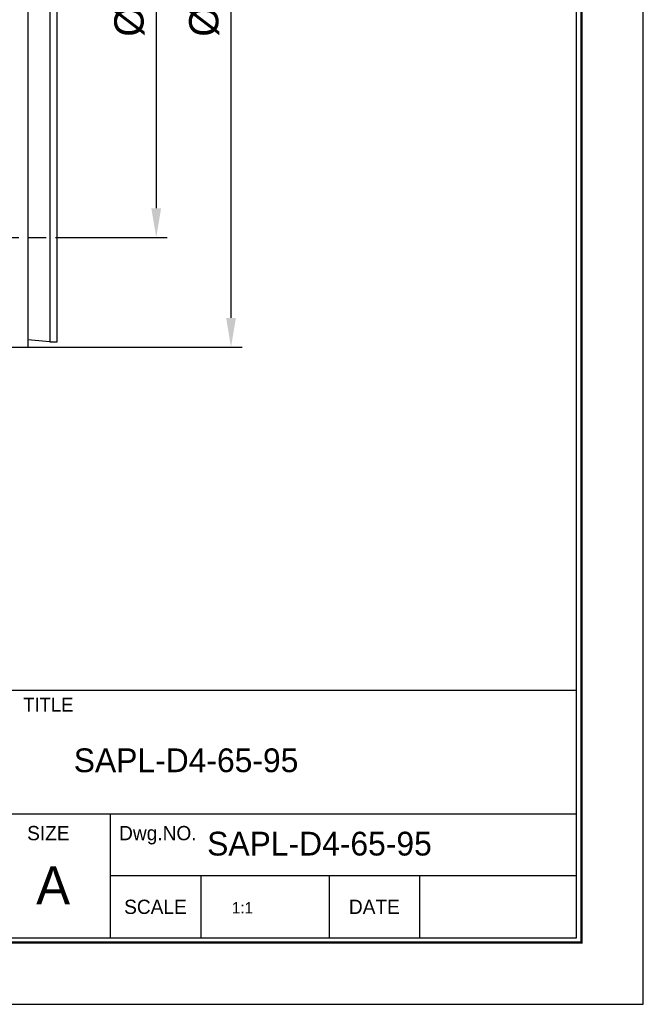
# Model space of a CAD drawing. Header units: millimetres. Extents: x -29 to 5648, y -387 to 273.
# Tile 2 of 2: x 301 to 386, y 0 to 135. Entities that reach past the tile are written whole.
import ezdxf
from ezdxf.enums import TextEntityAlignment as Align

# ---------------------------------------------------------------- set-up
doc = ezdxf.new("R2010")
doc.units = ezdxf.units.MM
doc.linetypes.add('DASHED', pattern=[0.75, 0.5, -0.25])
doc.layers.get('0').update_dxf_attribs({"linetype": 'CONTINUOUS'})
doc.layers.get('Defpoints').update_dxf_attribs({"linetype": 'CONTINUOUS'})
for name, color, linetype in [('3', 2, 'DASHED'), ('5', 7, 'CONTINUOUS'), ('7', 7, 'CONTINUOUS')]:
    doc.layers.add(name, color=color, linetype=linetype)
doc.dimstyles.new('4', dxfattribs={"dimtxt": 4, "dimasz": 4, "dimexe": 1.5, "dimexo": 0, "dimgap": 1.5, "dimtad": 1, "dimdec": 3, "dimzin": 11, "dimdsep": 46, "dimtxsty": 'Standard', "dimcen": 0, "dimclrd": 5, "dimclre": 5, "dimclrt": 3, "dimadec": 0, "dimazin": 0, "dimtfac": 0.6, "dimtdec": 3, "dimtmove": 0, "dimatfit": 3, "dimfxl": 1.25, "dimtolj": 1, "dimtzin": 11, "dimarcsym": 0})

# ---------------------------------------------------------------- blocks, each defined once
blk = doc.blocks.new('*D2327')
at = {"color": 5, "lineweight": -2, "ltscale": 5}
for p, q in [((306.0653957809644, 169.8045360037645), (321.079561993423, 169.8045360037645)), ((319.579561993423, 165.8045360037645), (319.579561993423, 108.8045360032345)), ((306.0653957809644, 104.8045360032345), (321.079561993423, 104.8045360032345))]:
    blk.add_line(p, q, dxfattribs=at)
at = {"color": 5}
for points in [[(320.2462286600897, 165.8045360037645), (318.9128953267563, 165.8045360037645), (319.579561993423, 169.8045360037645)], [(318.9128953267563, 108.8045360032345), (320.2462286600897, 108.8045360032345), (319.579561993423, 104.8045360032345)]]:
    blk.add_solid(points, dxfattribs=at)
at = {"layer": 'Defpoints', "color": 0}
for p in [(306.0653957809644, 169.8045360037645), (306.0653957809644, 104.8045360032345), (319.579561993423, 104.8045360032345)]:
    blk.add_point(p, dxfattribs=at)
at = {"color": 3, "ltscale": 5, "insert": (315.9277643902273, 137.3045360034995), "char_height": 4, "attachment_point": 5, "rotation": 90}
blk.add_mtext('\\A1;%%C65', dxfattribs=at)
blk = doc.blocks.new('*D2328')
at = {"color": 5, "lineweight": -2, "ltscale": 5}
for p, q in [((302.0653957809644, 184.8045360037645), (331.2948593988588, 184.8045360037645)), ((329.7948593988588, 93.8045360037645), (329.7948593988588, 180.8045360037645)), ((302.0653957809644, 89.8045360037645), (331.2948593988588, 89.8045360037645))]:
    blk.add_line(p, q, dxfattribs=at)
at = {"color": 5}
for points in [[(330.4615260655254, 180.8045360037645), (329.1281927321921, 180.8045360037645), (329.7948593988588, 184.8045360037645)], [(329.1281927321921, 93.8045360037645), (330.4615260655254, 93.8045360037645), (329.7948593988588, 89.8045360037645)]]:
    blk.add_solid(points, dxfattribs=at)
at = {"layer": 'Defpoints', "color": 0}
for p in [(302.0653957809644, 184.8045360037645), (329.7948593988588, 184.8045360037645), (302.0653957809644, 89.8045360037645)]:
    blk.add_point(p, dxfattribs=at)
at = {"color": 3, "ltscale": 5, "insert": (326.143061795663, 137.3045360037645), "char_height": 4, "attachment_point": 5, "rotation": 90}
blk.add_mtext('\\A1;%%C95', dxfattribs=at)
blk = doc.blocks.new('란표제')
at = {"layer": '7', "color": 0}
for p, q in [((297.0000000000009, 0), (297.0000000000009, 210)), ((0, 0), (297.0000000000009, 0))]:
    blk.add_line(p, q, dxfattribs=at)
at = {"layer": '7'}
for p, q in [((290.0000000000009, 33), (160.0000000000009, 33)), ((290.0000000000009, 20), (186.0000000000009, 20)), ((241.0000000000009, 20), (241.0000000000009, 7)), ((290.0000000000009, 13.5), (241.0000000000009, 13.5)), ((250.5000000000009, 13.5), (250.5000000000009, 7)), ((264.0000000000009, 13.5), (264.0000000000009, 7)), ((273.5000000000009, 13.5), (273.5000000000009, 7))]:
    blk.add_line(p, q, dxfattribs=at)
at = {"layer": '7', "const_width": 0.25}
blk.add_lwpolyline([(290.5000000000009, 6.5), (290.5000000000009, 203.5), (10, 203.5), (10, 6.5)], close=True, dxfattribs=at)
at = {"layer": '7'}
blk.add_lwpolyline([(290.0000000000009, 7), (290.0000000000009, 203), (10.5, 203), (10.5, 7)], close=True, dxfattribs=at)
at = {"layer": '5', "ltscale": 0.5}
for tag, p, height in [('TITLE', (237.1657184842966, 24.40589700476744), 2.5), ('도번', (251.1811757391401, 15.64243272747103), 2.5), ('SCALE', (253.7810780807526, 9.552501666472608), 1.2), ('DATE', (277.0199167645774, 9.511328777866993), 1.2)]:
    blk.add_attdef(tag, p, '', height=height, dxfattribs=at)
at = {"layer": '7'}
for s, height, p in [('TITLE', 1.444, (234.5000000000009, 31.5)), ('SIZE', 1.5, (234.5000000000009, 18)), ('Dwg.NO.', 1.5, (246.0000000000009, 18)), ('A', 4, (235.0000000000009, 12.5)), ('SCALE', 1.5, (245.7500000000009, 10.25)), ('DATE', 1.5, (268.7500000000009, 10.25))]:
    blk.add_text(s, height=height, dxfattribs=at).set_placement(p, align=Align.MIDDLE_CENTER)
for tag, p in [('필렛', (179.2500000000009, 10.89999999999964)), ('모따기', (179.2500000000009, 8.299999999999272))]:
    blk.add_attdef(tag, text='', height=1.15, dxfattribs=at).set_placement(p, align=Align.MIDDLE_LEFT)

msp = doc.modelspace()

# ---------------------------------------------------------------- linework, layer by layer
for p, q in [((302.0653957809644, 184.8045360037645), (302.0653957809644, 89.8045360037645)), ((306.0653957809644, 90.55525522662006), (306.0653957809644, 184.053816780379)), ((305.0653957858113, 90.55525522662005), (302.0653957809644, 90.80453600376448)), ((305.0653957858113, 90.55525522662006), (306.0653957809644, 90.55525522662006)), ((246.0653957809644, 89.8045360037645), (302.0653957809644, 89.8045360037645))]:
    msp.add_line(p, q)
at = {"ltscale": 5}
msp.add_line((305.0653957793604, 184.0538167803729), (305.0653957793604, 90.55525522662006), dxfattribs=at)
at = {"layer": '3', "ltscale": 5}
msp.add_line((242.0653957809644, 104.8045360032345), (306.0653957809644, 104.8045360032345), dxfattribs=at)

# ---------------------------------------------------------------- block references
at = {"ltscale": 5}
ref = msp.add_blockref('란표제', (0, 0), dxfattribs=dict(at, xscale=1.299998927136, yscale=1.299998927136, zscale=1.299998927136))
ref.add_attrib('TITLE', 'SAPL-D4-65-95', (308.3151795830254, 31.72763992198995), dxfattribs={"layer": '5', "ltscale": 0.5, "height": 3.249997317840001})
ref.add_attrib('도번', 'SAPL-D4-65-95', (326.5352589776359, 20.33514576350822), dxfattribs={"layer": '5', "ltscale": 0.5, "height": 3.249997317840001})
ref.add_attrib('SCALE', '1:1', (329.9151292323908, 12.41824191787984), dxfattribs={"layer": '5', "ltscale": 0.5, "height": 1.5599987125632})

# ---------------------------------------------------------------- dimensions: what is measured, and where the dimension line sits
for base, p1, p2, picture, middle in [((329.7948593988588, 184.8045360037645), (302.0653957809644, 89.8045360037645), (302.0653957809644, 184.8045360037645), '*D2328', (326.143061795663, 137.3045360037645)), ((319.579561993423, 104.8045360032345), (306.0653957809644, 169.8045360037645), (306.0653957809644, 104.8045360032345), '*D2327', (315.9277643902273, 137.3045360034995))]:
    dim = msp.add_linear_dim(base=base, p1=p1, p2=p2, angle=90, text='%%C<>', dimstyle='4', dxfattribs=at)
    dim.commit()
    dim.dimension.update_dxf_attribs({"geometry": picture, "text_midpoint": middle})

doc.saveas('drawing.dxf')
